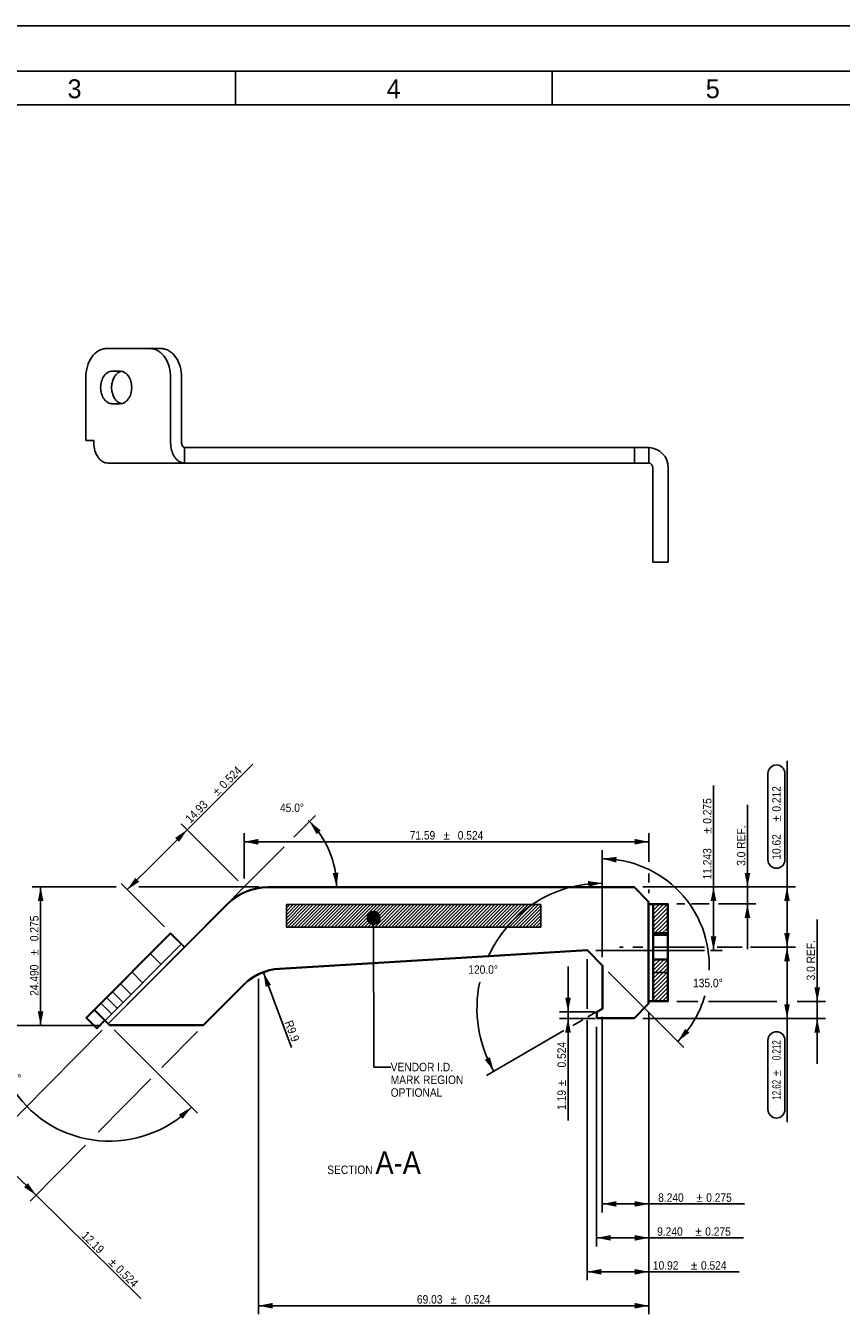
# Model space of a CAD drawing. Header units: millimetres. Extents: x 0 to 696, y -116 to 297.
# Tile 3 of 5: x 145 to 289, y 69 to 297. Entities that reach past the tile are written whole.
import ezdxf
from ezdxf.enums import TextEntityAlignment as Align

# ---------------------------------------------------------------- set-up
doc = ezdxf.new("R2010")
doc.units = ezdxf.units.MM
doc.header["$LTSCALE"] = 23.1
doc.linetypes.add('CENTER', pattern=[0.6, 0.375, -0.075, 0.075, -0.075])
doc.layers.get('0').update_dxf_attribs({"linetype": 'CONTINUOUS'})
doc.layers.add('02___PRT_ALL_AXES', color=7, linetype='CONTINUOUS')
doc.styles.get("Standard").update_dxf_attribs({"font": 'txt', "width": 0.9})
doc.styles.add('TEXTSTYLE_2', font='txt')
doc.styles.add('TEXTSTYLE_6', font='gdt', dxfattribs={"width": 0.9})
doc.styles.add('TEXTSTYLE_7', font='txt', dxfattribs={"width": 0.7})
doc.styles.add('TEXTSTYLE_8', font='gdt', dxfattribs={"width": 0.7})
doc.dimstyles.new('DIMSTYLE_11', dxfattribs={"dimtxt": 1.5, "dimasz": 2.5, "dimexe": 1.5, "dimexo": 1.5, "dimgap": 0.375, "dimtad": 1, "dimzin": 0, "dimdsep": 46, "dimtxsty": 'TEXTSTYLE_7', "dimblk": '_FILLED', "dimblk1": '_FILLED', "dimblk2": '_FILLED', "dimcen": 0.09, "dimazin": 0, "dimtol": 1, "dimtp": 0.212, "dimtm": 0.212, "dimtfac": 1, "dimtdec": 3, "dimtofl": 0, "dimtmove": 0, "dimatfit": 3, "dimldrblk": '_FILLED', "dimfxl": 0, "dimtolj": 1, "dimtzin": 0, "dimarcsym": 0})
doc.dimstyles.new('DIMSTYLE_12', dxfattribs={"dimtxt": 1.5, "dimasz": 2.5, "dimexe": 1.5, "dimexo": 1.5, "dimgap": 0.375, "dimtad": 1, "dimzin": 0, "dimdsep": 46, "dimtxsty": 'Standard', "dimblk": '_FILLED', "dimblk1": '_FILLED', "dimblk2": '_FILLED', "dimcen": 0.09, "dimazin": 0, "dimtol": 1, "dimtp": 0.212, "dimtm": 0.212, "dimtfac": 1, "dimtdec": 3, "dimtofl": 0, "dimtmove": 0, "dimatfit": 3, "dimldrblk": '_FILLED', "dimfxl": 0, "dimtolj": 1, "dimtzin": 0, "dimarcsym": 0})
doc.dimstyles.new('DIMSTYLE_3', dxfattribs={"dimtxt": 1.5, "dimasz": 2.5, "dimexe": 1.5, "dimexo": 1.5, "dimgap": 0.375, "dimtad": 1, "dimzin": 0, "dimdsep": 46, "dimtxsty": 'Standard', "dimblk": '_FILLED', "dimblk1": '_FILLED', "dimblk2": '_FILLED', "dimcen": 0.09, "dimazin": 0, "dimtol": 1, "dimtp": 0.524, "dimtm": 0.524, "dimtfac": 1, "dimtdec": 3, "dimtofl": 0, "dimtmove": 0, "dimatfit": 3, "dimldrblk": '_FILLED', "dimfxl": 0, "dimtolj": 1, "dimtzin": 0, "dimarcsym": 0})
doc.dimstyles.new('DIMSTYLE_5', dxfattribs={"dimtxt": 1.5, "dimasz": 2.5, "dimexe": 1.5, "dimexo": 1.5, "dimgap": 0.375, "dimtad": 1, "dimdec": 1, "dimzin": 0, "dimdsep": 46, "dimtxsty": 'Standard', "dimblk": '_FILLED', "dimblk1": '_FILLED', "dimblk2": '_FILLED', "dimcen": 0.09, "dimazin": 0, "dimtp": 0.2, "dimtm": 0.2, "dimtfac": 1, "dimtdec": 1, "dimtofl": 0, "dimtmove": 0, "dimatfit": 3, "dimldrblk": '_FILLED', "dimfxl": 0, "dimtolj": 1, "dimtzin": 0, "dimarcsym": 0})
doc.dimstyles.new('DIMSTYLE_6', dxfattribs={"dimtxt": 1.5, "dimasz": 2.5, "dimexe": 1.5, "dimexo": 1.5, "dimgap": 0.375, "dimtad": 1, "dimdec": 3, "dimzin": 0, "dimdsep": 46, "dimtxsty": 'Standard', "dimblk": '_FILLED', "dimblk1": '_FILLED', "dimblk2": '_FILLED', "dimcen": 0.09, "dimazin": 0, "dimtol": 1, "dimtp": 0.275, "dimtm": 0.275, "dimtfac": 1, "dimtdec": 3, "dimtofl": 0, "dimtmove": 0, "dimatfit": 3, "dimldrblk": '_FILLED', "dimfxl": 0, "dimtolj": 1, "dimtzin": 0, "dimarcsym": 0})
doc.dimstyles.new('DIMSTYLE_8', dxfattribs={"dimtxt": 1.5, "dimasz": 2.5, "dimexe": 1.5, "dimexo": 1.5, "dimgap": 0.75, "dimtad": 0, "dimtih": 1, "dimtoh": 1, "dimdec": 1, "dimzin": 0, "dimdsep": 46, "dimtxsty": 'Standard', "dimblk": '_FILLED', "dimblk1": '_FILLED', "dimblk2": '_FILLED', "dimcen": 0.09, "dimazin": 0, "dimtp": 0.5, "dimtm": 0.5, "dimtfac": 1, "dimtdec": 65535, "dimtofl": 0, "dimtmove": 0, "dimatfit": 3, "dimldrblk": '_FILLED', "dimfxl": 0, "dimtolj": 1, "dimtzin": 0, "dimarcsym": 0})
doc.dimstyles.new('DIMSTYLE_9', dxfattribs={"dimtxt": 1.5, "dimasz": 2.5, "dimexe": 1.5, "dimexo": 1.5, "dimgap": 0.375, "dimtad": 1, "dimdec": 1, "dimzin": 0, "dimdsep": 46, "dimtxsty": 'Standard', "dimblk": '_FILLED', "dimblk1": '_FILLED', "dimblk2": '_FILLED', "dimcen": 0.09, "dimazin": 0, "dimtp": 0.824, "dimtm": 0.824, "dimtfac": 1, "dimtdec": 3, "dimtofl": 0, "dimtmove": 0, "dimatfit": 3, "dimldrblk": '_FILLED', "dimfxl": 0, "dimtolj": 1, "dimtzin": 0, "dimarcsym": 0})
doc.dimstyles.get("Standard").update_dxf_attribs({"dimtxt": 1.5, "dimasz": 2.5, "dimexe": 1.5, "dimexo": 1.5, "dimtad": 1, "dimzin": 0, "dimdsep": 46, "dimtxsty": 'Standard', "dimblk": '_FILLED', "dimblk1": '_FILLED', "dimblk2": '_FILLED', "dimcen": 0.09, "dimazin": 0, "dimtol": 1, "dimtp": 0.2, "dimtm": 0.2, "dimtfac": 1, "dimtofl": 0, "dimtmove": 0, "dimatfit": 3, "dimldrblk": '_FILLED', "dimfxl": 0, "dimtolj": 1, "dimtzin": 0, "dimarcsym": 0})

# ---------------------------------------------------------------- blocks, each defined once
blk = doc.blocks.new('_FILLED')
at = {"color": 0, "linetype": 'ByBlock'}
blk.add_solid([(0, 0), (-1, 0.2), (-1, -0.2)], dxfattribs=at)
blk = doc.blocks.new('*D13')
at = {"color": 2, "linetype": 'Continuous'}
for p, q in [((186.07, 128.49), (186.07, 69.21)), ((255.09, 122.57), (255.09, 69.21)), ((186.07, 70.71), (220.58, 70.71)), ((255.09, 70.71), (220.58, 70.71))]:
    blk.add_line(p, q, dxfattribs=at)
at = {"color": 2, "linetype": 'Continuous', "xscale": 2.5, "yscale": 2.5, "zscale": 2.5, "rotation": 180}
blk.add_blockref('_FILLED', (186.07, 70.71), dxfattribs=at)
at = {"color": 2, "linetype": 'Continuous', "xscale": 2.5, "yscale": 2.5, "zscale": 2.5}
blk.add_blockref('_FILLED', (255.09, 70.71), dxfattribs=at)
at = {"color": 2, "linetype": 'Continuous', "width": 0.9}
for s, p in [('69.03', (216.33, 71.08)), ('0.524', (224.83, 71.08))]:
    blk.add_text(s, height=1.5, dxfattribs=at).set_placement(p, align=Align.CENTER)
at = {"color": 2, "linetype": 'Continuous', "style": 'TEXTSTYLE_6'}
blk.add_text('`', height=1.5, dxfattribs=at).set_placement((220.58, 71.08), align=Align.CENTER)
blk = doc.blocks.new('*D14')
at = {"color": 2, "linetype": 'Continuous'}
blk.add_line((186.92, 129.6), (191.91, 116.35), dxfattribs=at)
at = {"color": 2, "linetype": 'Continuous', "xscale": 2.5, "yscale": 2.5, "zscale": 2.5, "rotation": 110.6312643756}
blk.add_blockref('_FILLED', (186.92, 129.6), dxfattribs=at)
at = {"color": 2, "linetype": 'Continuous', "insert": (192.71, 119.54), "char_height": 1.5, "width": 5.4, "attachment_point": 2, "rotation": 290.6313, "line_spacing_factor": 0.9}
blk.add_mtext('R9.9', dxfattribs=at)
blk = doc.blocks.new('*D15')
at = {"color": 2, "linetype": 'Continuous'}
for p, q in [((240.79, 122.69), (240.79, 130.69)), ((240.79, 130.69), (240.79, 122.1)), ((245.46, 122.69), (239.29, 122.69)), ((245.6, 121.5), (239.29, 121.5)), ((240.79, 103.45), (240.79, 122.1)), ((240.79, 121.5), (240.79, 103.45))]:
    blk.add_line(p, q, dxfattribs=at)
at = {"color": 2, "linetype": 'Continuous', "xscale": 2.5, "yscale": 2.5, "zscale": 2.5}
for p, rotation in [((240.79, 122.69), 270), ((240.79, 121.5), 90)]:
    blk.add_blockref('_FILLED', p, dxfattribs=dict(at, rotation=rotation))
at = {"color": 2, "linetype": 'Continuous', "width": 0.9}
for s, p in [('0.524', (240.41, 117.35)), ('1.19', (240.41, 108.85))]:
    blk.add_text(s, height=1.5, rotation=90, dxfattribs=at).set_placement(p, align=Align.RIGHT)
at = {"color": 2, "linetype": 'Continuous', "style": 'TEXTSTYLE_6'}
blk.add_text('`', height=1.5, rotation=90, dxfattribs=at).set_placement((240.41, 110.6), align=Align.RIGHT)
blk = doc.blocks.new('*D16')
at = {"color": 2, "linetype": 'Continuous'}
for p, q in [((246.85, 132.32), (246.85, 146.93)), ((243.4, 121.27), (241.63, 120.25)), ((245.73, 122.62), (244.27, 121.78)), ((240.06, 119.35), (226.36, 111.44))]:
    blk.add_line(p, q, dxfattribs=at)
for start, end in [(90, 155.6878), (167.9564, 210)]:
    blk.add_arc((246.85, 123.27), 22.16, start, end, dxfattribs=at)
for points in [[(244.39, 144.79), (246.85, 145.43), (244.33, 145.79)], [(226.09, 114.19), (227.66, 112.19), (226.98, 114.64)]]:
    blk.add_solid(points, dxfattribs=at)
at = {"color": 2, "linetype": 'Continuous', "insert": (225.78, 130.89), "char_height": 1.5, "width": 7.75, "attachment_point": 2, "line_spacing_factor": 0.9}
blk.add_mtext('120.0\\fgdt;{\\fgdt;~}', dxfattribs=at)
blk = doc.blocks.new('*D17')
at = {"color": 2, "linetype": 'Continuous'}
for p, q in [((244.18, 132), (244.18, 123.18)), ((244.18, 121.22), (244.18, 75.21)), ((255.09, 122.57), (255.09, 75.21)), ((244.18, 76.71), (249.64, 76.71)), ((255.09, 76.71), (249.64, 76.71)), ((249.64, 76.71), (271.05, 76.71))]:
    blk.add_line(p, q, dxfattribs=at)
at = {"color": 2, "linetype": 'Continuous', "xscale": 2.5, "yscale": 2.5, "zscale": 2.5, "rotation": 180}
blk.add_blockref('_FILLED', (244.18, 76.71), dxfattribs=at)
at = {"color": 2, "linetype": 'Continuous', "xscale": 2.5, "yscale": 2.5, "zscale": 2.5}
blk.add_blockref('_FILLED', (255.09, 76.71), dxfattribs=at)
at = {"color": 2, "linetype": 'Continuous', "width": 0.9}
for s, p in [('10.92', (255.8, 77.08)), ('0.524', (264.3, 77.08))]:
    blk.add_text(s, height=1.5, dxfattribs=at).set_placement(p)
at = {"color": 2, "linetype": 'Continuous', "style": 'TEXTSTYLE_6'}
blk.add_text('`', height=1.5, dxfattribs=at).set_placement((262.55, 77.08))
blk = doc.blocks.new('*D18')
at = {"color": 2, "linetype": 'Continuous'}
for p, q in [((255.09, 122.57), (255.09, 81.21)), ((245.85, 120), (245.85, 81.21)), ((245.85, 82.71), (250.47, 82.71)), ((255.09, 82.71), (250.47, 82.71)), ((250.47, 82.71), (271.8, 82.71))]:
    blk.add_line(p, q, dxfattribs=at)
at = {"color": 2, "linetype": 'Continuous', "xscale": 2.5, "yscale": 2.5, "zscale": 2.5, "rotation": 180}
blk.add_blockref('_FILLED', (245.85, 82.71), dxfattribs=at)
at = {"color": 2, "linetype": 'Continuous', "xscale": 2.5, "yscale": 2.5, "zscale": 2.5}
blk.add_blockref('_FILLED', (255.09, 82.71), dxfattribs=at)
at = {"color": 2, "linetype": 'Continuous', "width": 0.9}
for s, p in [('9.240', (256.55, 83.08)), ('0.275', (265.05, 83.08))]:
    blk.add_text(s, height=1.5, dxfattribs=at).set_placement(p)
at = {"color": 2, "linetype": 'Continuous', "style": 'TEXTSTYLE_6'}
blk.add_text('`', height=1.5, dxfattribs=at).set_placement((263.3, 83.08))
blk = doc.blocks.new('*D19')
at = {"color": 2, "linetype": 'Continuous'}
for p, q in [((246.85, 121.77), (246.85, 87.21)), ((255.09, 122.57), (255.09, 87.21)), ((246.85, 88.71), (250.97, 88.71)), ((255.09, 88.71), (250.97, 88.71)), ((250.97, 88.71), (271.98, 88.71))]:
    blk.add_line(p, q, dxfattribs=at)
at = {"color": 2, "linetype": 'Continuous', "xscale": 2.5, "yscale": 2.5, "zscale": 2.5, "rotation": 180}
blk.add_blockref('_FILLED', (246.85, 88.71), dxfattribs=at)
at = {"color": 2, "linetype": 'Continuous', "xscale": 2.5, "yscale": 2.5, "zscale": 2.5}
blk.add_blockref('_FILLED', (255.09, 88.71), dxfattribs=at)
at = {"color": 2, "linetype": 'Continuous', "width": 0.9}
for s, p in [('8.240', (256.73, 89.08)), ('0.275', (265.23, 89.08))]:
    blk.add_text(s, height=1.5, dxfattribs=at).set_placement(p)
at = {"color": 2, "linetype": 'Continuous', "style": 'TEXTSTYLE_6'}
blk.add_text('`', height=1.5, dxfattribs=at).set_placement((263.48, 89.08))
blk = doc.blocks.new('*D20')
at = {"color": 2, "linetype": 'Continuous'}
for p, q in [((158.4, 119.45), (136.99, 97.77)), ((175.27, 119.18), (168.97, 112.81)), ((167, 110.81), (157.71, 101.41)), ((138.04, 98.84), (142.38, 94.56)), ((155.45, 99.11), (145.66, 89.2)), ((146.72, 90.27), (142.38, 94.56)), ((142.38, 94.56), (165.23, 71.99))]:
    blk.add_line(p, q, dxfattribs=at)
at = {"color": 2, "linetype": 'Continuous', "xscale": 2.5, "yscale": 2.5, "zscale": 2.5}
for p, rotation in [((138.04, 98.84), 135.3580296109), ((146.72, 90.27), 315.3580296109)]:
    blk.add_blockref('_FILLED', p, dxfattribs=dict(at, rotation=rotation))
at = {"color": 2, "linetype": 'Continuous', "width": 0.9}
for s, p in [('12.19', (154.64, 82.97)), ('0.524', (160.69, 77))]:
    blk.add_text(s, height=1.5, rotation=-44.642, dxfattribs=at).set_placement(p)
at = {"color": 2, "linetype": 'Continuous', "style": 'TEXTSTYLE_6'}
blk.add_text('`', height=1.5, rotation=-44.642, dxfattribs=at).set_placement((159.44, 78.23))
blk = doc.blocks.new('*D21')
at = {"color": 2, "linetype": 'Continuous'}
for p, q in [((160.88, 144.74), (146.03, 144.74)), ((147.53, 144.74), (147.53, 132.5)), ((186.2, 144.74), (164.9, 144.74)), ((147.53, 120.25), (147.53, 132.5)), ((158.22, 120.25), (146.03, 120.25))]:
    blk.add_line(p, q, dxfattribs=at)
at = {"color": 2, "linetype": 'Continuous', "xscale": 2.5, "yscale": 2.5, "zscale": 2.5}
for p, rotation in [((147.53, 144.74), 90), ((147.53, 120.25), 270)]:
    blk.add_blockref('_FILLED', p, dxfattribs=dict(at, rotation=rotation))
at = {"color": 2, "linetype": 'Continuous', "width": 0.9}
for s, p in [('0.275', (147.15, 137.42)), ('24.490', (147.15, 128.25))]:
    blk.add_text(s, height=1.5, rotation=90, dxfattribs=at).set_placement(p, align=Align.CENTER)
at = {"color": 2, "linetype": 'Continuous', "style": 'TEXTSTYLE_6'}
blk.add_text('`', height=1.5, rotation=90, dxfattribs=at).set_placement((147.15, 133.17), align=Align.CENTER)
blk = doc.blocks.new('*D22')
at = {"color": 2, "linetype": 'Continuous'}
for p, q in [((158.22, 120.25), (137.77, 120.25)), ((160.51, 119.46), (175.25, 104.73))]:
    blk.add_line(p, q, dxfattribs=at)
for start, end in [(180, 200.304), (214.5412, 315)]:
    blk.add_arc((159.72, 120.25), 20.45, start, end, dxfattribs=at)
for points in [[(139.92, 117.79), (139.27, 120.25), (138.92, 117.73)], [(172.64, 103.76), (174.19, 105.79), (171.98, 104.51)]]:
    blk.add_solid(points, dxfattribs=at)
at = {"color": 2, "linetype": 'Continuous', "insert": (141.53, 111.65), "char_height": 1.5, "width": 7.75, "attachment_point": 2, "line_spacing_factor": 0.9}
blk.add_mtext('135.0\\fgdt;{\\fgdt;~}', dxfattribs=at)
blk = doc.blocks.new('*D23')
at = {"color": 2, "linetype": 'Continuous'}
for p, q in [((168.14, 149.55), (185.07, 166.47)), ((182.44, 145.8), (172.36, 155.89)), ((173.42, 154.83), (168.14, 149.55)), ((162.86, 144.27), (168.14, 149.55)), ((169.46, 137.67), (161.8, 145.33))]:
    blk.add_line(p, q, dxfattribs=at)
at = {"color": 2, "linetype": 'Continuous', "xscale": 2.5, "yscale": 2.5, "zscale": 2.5}
for p, rotation in [((173.42, 154.83), 45), ((162.86, 144.27), 225)]:
    blk.add_blockref('_FILLED', p, dxfattribs=dict(at, rotation=rotation))
at = {"color": 2, "linetype": 'Continuous', "width": 0.9}
for s, p in [('0.524', (180.03, 161.97)), ('14.93', (174.02, 155.95))]:
    blk.add_text(s, height=1.5, rotation=45, dxfattribs=at).set_placement(p)
at = {"color": 2, "linetype": 'Continuous', "style": 'TEXTSTYLE_6'}
blk.add_text('`', height=1.5, rotation=45, dxfattribs=at).set_placement((178.79, 160.73))
blk = doc.blocks.new('*D24')
at = {"color": 2, "linetype": 'Continuous'}
for p, q in [((183.5, 146.24), (183.5, 154.24)), ((183.5, 152.74), (219.3, 152.74)), ((255.09, 152.74), (219.3, 152.74)), ((255.09, 149.19), (255.09, 154.24)), ((255.09, 145.54), (255.09, 147.1)), ((255.09, 143.67), (255.09, 144.29))]:
    blk.add_line(p, q, dxfattribs=at)
at = {"color": 2, "linetype": 'Continuous', "xscale": 2.5, "yscale": 2.5, "zscale": 2.5, "rotation": 180}
blk.add_blockref('_FILLED', (183.5, 152.74), dxfattribs=at)
at = {"color": 2, "linetype": 'Continuous', "xscale": 2.5, "yscale": 2.5, "zscale": 2.5}
blk.add_blockref('_FILLED', (255.09, 152.74), dxfattribs=at)
at = {"color": 2, "linetype": 'Continuous', "style": 'TEXTSTYLE_6'}
blk.add_text('`', height=1.5, dxfattribs=at).set_placement((219.3, 153.12), align=Align.CENTER)
at = {"color": 2, "linetype": 'Continuous', "width": 0.9}
for s, p in [('71.59', (215.05, 153.12)), ('0.524', (223.55, 153.12))]:
    blk.add_text(s, height=1.5, dxfattribs=at).set_placement(p, align=Align.CENTER)
blk = doc.blocks.new('*D25')
at = {"color": 2, "linetype": 'Continuous'}
for p, q in [((192.32, 153.56), (196.14, 157.37)), ((181.6, 142.84), (190.62, 151.86))]:
    blk.add_line(p, q, dxfattribs=at)
blk.add_arc((183.5, 144.74), 16.36, 0, 45.8926, dxfattribs=at)
for points in [[(197.08, 154.74), (195.08, 156.31), (196.32, 154.09)], [(199.18, 147.2), (199.87, 144.74), (200.18, 147.27)]]:
    blk.add_solid(points, dxfattribs=at)
at = {"color": 2, "linetype": 'Continuous', "insert": (191.98, 159.49), "char_height": 1.5, "width": 6.4, "attachment_point": 2, "line_spacing_factor": 0.9}
blk.add_mtext('45.0\\fgdt;{\\fgdt;~}', dxfattribs=at)
blk = doc.blocks.new('*D26')
at = {"color": 2, "linetype": 'Continuous'}
for p, q in [((284.85, 124.5), (284.85, 139.02)), ((284.85, 139.02), (284.85, 123)), ((260.02, 124.5), (263.75, 124.5)), ((265.61, 124.5), (277.74, 124.5)), ((281.34, 124.5), (286.35, 124.5)), ((254.02, 121.5), (256.83, 121.5)), ((257.6, 121.5), (262.39, 121.5)), ((263.03, 121.5), (286.35, 121.5)), ((284.85, 113.5), (284.85, 123)), ((284.85, 121.5), (284.85, 113.5))]:
    blk.add_line(p, q, dxfattribs=at)
at = {"color": 2, "linetype": 'Continuous', "xscale": 2.5, "yscale": 2.5, "zscale": 2.5}
for p, rotation in [((284.85, 124.5), 270), ((284.85, 121.5), 90)]:
    blk.add_blockref('_FILLED', p, dxfattribs=dict(at, rotation=rotation))
at = {"color": 2, "linetype": 'Continuous', "insert": (282.98, 128.22), "char_height": 1.5, "width": 10.8, "attachment_point": 1, "rotation": 90, "line_spacing_factor": 0.9}
blk.add_mtext('3.0 REF.', dxfattribs=at)
blk = doc.blocks.new('*D27')
at = {"color": 2, "linetype": 'Continuous'}
for p, q in [((266.52, 139.12), (266.52, 162.67)), ((254.02, 144.74), (259.02, 144.74)), ((260.31, 144.74), (268.02, 144.74)), ((266.52, 144.74), (266.52, 139.12)), ((266.52, 133.5), (266.52, 139.12)), ((245.68, 133.5), (264.93, 133.5)), ((265.97, 133.5), (268.02, 133.5))]:
    blk.add_line(p, q, dxfattribs=at)
at = {"color": 2, "linetype": 'Continuous', "xscale": 2.5, "yscale": 2.5, "zscale": 2.5}
for p, rotation in [((266.52, 144.74), 90), ((266.52, 133.5), 270)]:
    blk.add_blockref('_FILLED', p, dxfattribs=dict(at, rotation=rotation))
at = {"color": 2, "linetype": 'Continuous', "width": 0.9}
for s, p in [('0.275', (266.15, 155.92)), ('11.243', (266.15, 146.07))]:
    blk.add_text(s, height=1.5, rotation=90, dxfattribs=at).set_placement(p)
at = {"color": 2, "linetype": 'Continuous', "style": 'TEXTSTYLE_6'}
blk.add_text('`', height=1.5, rotation=90, dxfattribs=at).set_placement((266.15, 154.17))
blk = doc.blocks.new('*D28')
at = {"color": 2, "linetype": 'Continuous'}
for p, q in [((272.52, 144.74), (272.52, 159.28)), ((272.52, 159.28), (272.52, 143.24)), ((261.5, 144.74), (274.02, 144.74)), ((260.02, 141.74), (261.44, 141.74)), ((262.65, 141.74), (265.75, 141.74)), ((267.41, 141.74), (274.02, 141.74)), ((272.52, 133.74), (272.52, 143.24)), ((272.52, 141.74), (272.52, 133.74))]:
    blk.add_line(p, q, dxfattribs=at)
at = {"color": 2, "linetype": 'Continuous', "xscale": 2.5, "yscale": 2.5, "zscale": 2.5}
for p, rotation in [((272.52, 144.74), 270), ((272.52, 141.74), 90)]:
    blk.add_blockref('_FILLED', p, dxfattribs=dict(at, rotation=rotation))
at = {"color": 2, "linetype": 'Continuous', "insert": (270.65, 148.48), "char_height": 1.5, "width": 10.8, "attachment_point": 1, "rotation": 90, "line_spacing_factor": 0.9}
blk.add_mtext('3.0 REF.', dxfattribs=at)
blk = doc.blocks.new('*D29')
at = {"color": 2, "linetype": 'Continuous'}
for p, q in [((246.85, 132.32), (246.85, 151.24)), ((247.91, 129.76), (261.29, 116.39))]:
    blk.add_line(p, q, dxfattribs=at)
for start, end in [(-2.4451, 90), (315, 343.7048)]:
    blk.add_arc((246.85, 130.82), 18.91, start, end, dxfattribs=at)
for points in [[(249.38, 150.07), (246.85, 149.74), (249.31, 149.07)], [(261.5, 119.66), (260.23, 117.45), (262.25, 119)]]:
    blk.add_solid(points, dxfattribs=at)
at = {"color": 2, "linetype": 'Continuous', "insert": (265.52, 128.51), "char_height": 1.5, "width": 7.75, "attachment_point": 2, "line_spacing_factor": 0.9}
blk.add_mtext('135.0\\fgdt;{\\fgdt;~}', dxfattribs=at)
blk = doc.blocks.new('*D32')
at = {"color": 2, "linetype": 'Continuous'}
for p, q in [((261.69, 134.12), (264.91, 134.12)), ((267.17, 134.12), (271.56, 134.12)), ((273.03, 134.12), (281.02, 134.12)), ((279.52, 134.12), (279.52, 127.81)), ((279.52, 121.5), (279.52, 127.81)), ((279.52, 127.81), (279.52, 103.14)), ((254.02, 121.5), (281.02, 121.5))]:
    blk.add_line(p, q, dxfattribs=at)
at = {"color": 2, "linetype": 'Continuous', "xscale": 2.5, "yscale": 2.5, "zscale": 2.5}
for p, rotation in [((279.52, 134.12), 90), ((279.52, 121.5), 270)]:
    blk.add_blockref('_FILLED', p, dxfattribs=dict(at, rotation=rotation))
at = {"color": 2, "linetype": 'Continuous', "style": 'TEXTSTYLE_7', "width": 0.7}
for s, p in [('0.212', (278.4, 117.64)), ('12.62', (278.4, 110.64))]:
    blk.add_text(s, height=1.5, rotation=90, dxfattribs=at).set_placement(p, align=Align.RIGHT)
at = {"color": 2, "linetype": 'Continuous', "style": 'TEXTSTYLE_8'}
blk.add_text('`', height=1.5, rotation=90, dxfattribs=at).set_placement((278.4, 112.39), align=Align.RIGHT)
blk = doc.blocks.new('*D34')
at = {"color": 2, "linetype": 'Continuous'}
for p, q in [((279.52, 139.43), (279.52, 167.06)), ((254.02, 144.74), (281.02, 144.74)), ((279.52, 144.74), (279.52, 139.43)), ((279.52, 134.12), (279.52, 139.43)), ((274.83, 134.12), (281.02, 134.12))]:
    blk.add_line(p, q, dxfattribs=at)
at = {"color": 2, "linetype": 'Continuous', "xscale": 2.5, "yscale": 2.5, "zscale": 2.5}
for p, rotation in [((279.52, 144.74), 90), ((279.52, 134.12), 270)]:
    blk.add_blockref('_FILLED', p, dxfattribs=dict(at, rotation=rotation))
at = {"color": 2, "linetype": 'Continuous', "width": 0.9}
for s, p in [('0.212', (278.4, 158.06)), ('10.62', (278.4, 149.56))]:
    blk.add_text(s, height=1.5, rotation=90, dxfattribs=at).set_placement(p)
at = {"color": 2, "linetype": 'Continuous', "style": 'TEXTSTYLE_6'}
blk.add_text('`', height=1.5, rotation=90, dxfattribs=at).set_placement((278.4, 156.31))

msp = doc.modelspace()

# ---------------------------------------------------------------- hatches: boundary and pattern name
at = {"linetype": 'Continuous'}
h = msp.add_hatch(dxfattribs=at)
h.set_pattern_fill('A', color=1, scale=0.5, angle=45, style=0, pattern_type=0)
h.set_pattern_definition([(45, (0, 0), (-0.3535534, 0.3535534), [])])
edge = h.paths.add_edge_path()
edge.add_line((258.4034, 124.6215), (258.4034, 131.8715))
edge.add_line((255.9034, 124.6215), (258.4034, 124.6215))
edge.add_line((255.9034, 124.6215), (255.9034, 131.8715))
edge.add_line((258.4034, 131.8715), (255.9034, 131.8715))
edge = h.paths.add_edge_path()
edge.add_line((258.4034, 136.3715), (258.4034, 141.6215))
edge.add_line((258.4034, 136.3715), (255.9034, 136.3715))
edge.add_line((255.9034, 136.3715), (255.9034, 141.6215))
edge.add_line((255.9034, 141.6215), (258.4034, 141.6215))

# ---------------------------------------------------------------- linework, layer by layer
at = {"color": 7, "linetype": 'Continuous'}
for p, q in [((0, 297), (420, 297)), ((6, 289), (413, 289)), ((182, 283), (182, 289)), ((238, 283), (238, 289)), ((6, 283), (413, 283)), ((187.6958, 144.6215), (252.4734, 144.6215)), ((254.9734, 142.1215), (252.4734, 144.6215)), ((172.947, 134.0149), (180.6247, 141.6926)), ((190.9988, 137.6215), (190.9988, 141.6215)), ((190.9988, 141.6215), (235.9988, 141.6215)), ((235.9988, 141.6215), (235.9988, 137.6215)), ((254.9734, 142.1215), (254.9734, 141.6215)), ((254.9734, 141.6215), (258.4034, 141.6215)), ((255.9034, 124.6215), (255.9034, 141.6215)), ((258.4034, 124.6215), (258.4034, 141.6215)), ((235.9988, 137.6215), (190.9988, 137.6215)), ((155.6983, 121.6169), (170.5217, 136.4403)), ((170.5217, 136.4403), (172.947, 134.0149)), ((258.4034, 136.3715), (255.9034, 136.3715)), ((244.2234, 133.6215), (189.8001, 130.3392)), ((246.9734, 130.8715), (244.2234, 133.6215)), ((246.9734, 123.1989), (246.9734, 130.8715)), ((258.4034, 131.8715), (255.9034, 131.8715)), ((183.331, 127.4284), (176.2742, 120.3715)), ((157.1125, 123.0311), (159.7721, 120.3715)), ((245.9734, 122.6215), (246.9734, 123.1989)), ((252.4734, 121.6215), (254.9734, 124.1215)), ((254.9734, 124.6215), (258.4034, 124.6215)), ((254.9734, 124.6215), (254.9734, 124.1215)), ((155.6983, 121.6169), (157.466, 119.8491)), ((157.466, 119.8491), (158.8802, 121.2634)), ((245.9734, 121.6215), (245.9734, 122.6215)), ((252.4734, 121.6215), (245.9734, 121.6215)), ((159.7721, 120.3715), (176.2742, 120.3715))]:
    msp.add_line(p, q, dxfattribs=at)
at = {"color": 6, "linetype": 'Continuous'}
for p, q in [((168.8387, 239.926), (159.1489, 239.926)), ((155.5285, 234.806), (155.5285, 223.686)), ((160.1838, 235.936), (161.598, 235.936)), ((170.5217, 223.236), (170.5217, 234.806)), ((172.4591, 223.236), (172.4591, 234.806)), ((161.598, 230.176), (160.1838, 230.176)), ((155.5285, 223.686), (156.9428, 223.686)), ((156.9428, 223.236), (156.9428, 223.686)), ((172.947, 219.686), (172.947, 222.426)), ((172.947, 222.426), (255.0934, 222.426)), ((252.5231, 222.426), (252.5231, 219.686)), ((255.0934, 222.426), (255.0934, 219.686)), ((159.453, 219.686), (255.0934, 219.686)), ((255.7834, 202.186), (255.7834, 218.876)), ((258.5234, 218.876), (258.5234, 202.186)), ((255.7834, 202.186), (258.5234, 202.186)), ((187.6958, 144.7415), (252.5231, 144.7415)), ((255.0934, 142.1712), (252.5231, 144.7415)), ((172.947, 134.1846), (180.5398, 141.7775)), ((255.0934, 141.7415), (254.9734, 141.7415)), ((255.0934, 142.1712), (255.0934, 124.0718)), ((255.7834, 141.7415), (255.0934, 141.7415)), ((172.4591, 134.6725), (172.9471, 134.1846)), ((255.7834, 136.2515), (258.5234, 136.2515)), ((159.453, 120.5209), (172.947, 134.1846)), ((172.947, 134.1846), (173.0319, 134.0998)), ((244.1768, 133.4985), (189.8073, 130.2194)), ((246.8534, 130.8218), (244.1768, 133.4985)), ((246.8534, 123.2682), (246.8534, 130.8218)), ((255.7834, 131.9915), (258.5234, 131.9915)), ((163.6344, 129.7228), (165.5719, 127.7853)), ((183.4159, 127.3435), (176.3239, 120.2515)), ((155.5285, 121.6169), (156.9428, 123.0311)), ((158.1473, 124.2357), (160.0848, 122.2982)), ((245.8534, 122.6908), (246.8534, 123.2682)), ((255.0934, 124.0718), (252.5231, 121.5015)), ((255.0934, 124.5015), (254.9734, 124.5015)), ((255.7834, 124.5015), (255.0934, 124.5015)), ((157.466, 119.6794), (158.8802, 121.0937)), ((158.8802, 121.0937), (159.7224, 120.2515)), ((245.8534, 121.5015), (245.8534, 122.6908)), ((252.5231, 121.5015), (245.8534, 121.5015)), ((159.7224, 120.2515), (176.3239, 120.2515))]:
    msp.add_line(p, q, dxfattribs=at)
at = {"color": 2, "linetype": 'Continuous'}
for p, q in [((276.1484, 164.808), (276.1484, 149.558)), ((279.1484, 149.558), (279.1484, 164.808)), ((190.9988, 141.0276), (191.5927, 141.6215)), ((190.9988, 140.4336), (192.1867, 141.6215)), ((190.9988, 139.8396), (192.7807, 141.6215)), ((190.9988, 139.2457), (193.3747, 141.6215)), ((190.9988, 138.6517), (193.9686, 141.6215)), ((190.9988, 138.0577), (194.5626, 141.6215)), ((191.1566, 137.6215), (195.1566, 141.6215)), ((191.7505, 137.6215), (195.7505, 141.6215)), ((192.3445, 137.6215), (196.3445, 141.6215)), ((192.9385, 137.6215), (196.9385, 141.6215)), ((193.5324, 137.6215), (197.5324, 141.6215)), ((194.1264, 137.6215), (198.1264, 141.6215)), ((194.7204, 137.6215), (198.7204, 141.6215)), ((195.3144, 137.6215), (199.3144, 141.6215)), ((195.9083, 137.6215), (199.9083, 141.6215)), ((196.5023, 137.6215), (200.5023, 141.6215)), ((197.0963, 137.6215), (201.0963, 141.6215)), ((197.6902, 137.6215), (201.6902, 141.6215)), ((198.2842, 137.6215), (202.2842, 141.6215)), ((198.8782, 137.6215), (202.8782, 141.6215)), ((199.4721, 137.6215), (203.4721, 141.6215)), ((200.0661, 137.6215), (204.0661, 141.6215)), ((200.6601, 137.6215), (204.6601, 141.6215)), ((201.254, 137.6215), (205.254, 141.6215)), ((201.848, 137.6215), (205.848, 141.6215)), ((202.442, 137.6215), (206.442, 141.6215)), ((203.036, 137.6215), (207.036, 141.6215)), ((203.6299, 137.6215), (207.6299, 141.6215)), ((204.2239, 137.6215), (208.2239, 141.6215)), ((204.8179, 137.6215), (208.8179, 141.6215)), ((205.4118, 137.6215), (209.4118, 141.6215)), ((206.0058, 137.6215), (210.0058, 141.6215)), ((206.5998, 137.6215), (210.5998, 141.6215)), ((207.1937, 137.6215), (211.1937, 141.6215)), ((207.7877, 137.6215), (211.7877, 141.6215)), ((208.3817, 137.6215), (212.3817, 141.6215)), ((208.9757, 137.6215), (212.9757, 141.6215)), ((209.5696, 137.6215), (213.5696, 141.6215)), ((210.1636, 137.6215), (214.1636, 141.6215)), ((210.7576, 137.6215), (214.7576, 141.6215)), ((211.3515, 137.6215), (215.3515, 141.6215)), ((211.9455, 137.6215), (215.9455, 141.6215)), ((212.5395, 137.6215), (216.5395, 141.6215)), ((213.1334, 137.6215), (217.1334, 141.6215)), ((213.7274, 137.6215), (217.7274, 141.6215)), ((214.3214, 137.6215), (218.3214, 141.6215)), ((214.9154, 137.6215), (218.9154, 141.6215)), ((215.5093, 137.6215), (219.5093, 141.6215)), ((216.1033, 137.6215), (220.1033, 141.6215)), ((216.6973, 137.6215), (220.6973, 141.6215)), ((217.2912, 137.6215), (221.2912, 141.6215)), ((217.8852, 137.6215), (221.8852, 141.6215)), ((218.4792, 137.6215), (222.4792, 141.6215)), ((219.0731, 137.6215), (223.0731, 141.6215)), ((219.6671, 137.6215), (223.6671, 141.6215)), ((220.2611, 137.6215), (224.2611, 141.6215)), ((220.855, 137.6215), (224.855, 141.6215)), ((221.449, 137.6215), (225.449, 141.6215)), ((222.043, 137.6215), (226.043, 141.6215)), ((222.637, 137.6215), (226.637, 141.6215)), ((223.2309, 137.6215), (227.2309, 141.6215)), ((223.8249, 137.6215), (227.8249, 141.6215)), ((224.4189, 137.6215), (228.4189, 141.6215)), ((225.0128, 137.6215), (229.0128, 141.6215)), ((225.6068, 137.6215), (229.6068, 141.6215)), ((226.2008, 137.6215), (230.2008, 141.6215)), ((226.7947, 137.6215), (230.7947, 141.6215)), ((227.3887, 137.6215), (231.3887, 141.6215)), ((227.9827, 137.6215), (231.9827, 141.6215)), ((228.5767, 137.6215), (232.5767, 141.6215)), ((229.1706, 137.6215), (233.1706, 141.6215)), ((229.7646, 137.6215), (233.7646, 141.6215)), ((230.3586, 137.6215), (234.3586, 141.6215)), ((230.9525, 137.6215), (234.9525, 141.6215)), ((231.5465, 137.6215), (235.5465, 141.6215)), ((232.1405, 137.6215), (235.9988, 141.4798)), ((232.7344, 137.6215), (235.9988, 140.8859)), ((233.3284, 137.6215), (235.9988, 140.2919)), ((233.9224, 137.6215), (235.9988, 139.6979)), ((234.5164, 137.6215), (235.9988, 139.104)), ((235.1103, 137.6215), (235.9988, 138.51)), ((235.7043, 137.6215), (235.9988, 137.916)), ((276.1484, 117.6391), (276.1484, 105.3891)), ((279.1484, 105.3891), (279.1484, 117.6391))]:
    msp.add_line(p, q, dxfattribs=at)
at = {"color": 9, "linetype": 'Continuous'}
for p, q in [((254.9734, 124.6215), (254.9734, 141.6215)), ((258.5234, 141.7415), (255.7834, 141.7415)), ((255.7834, 124.5015), (255.7834, 141.7415)), ((258.5234, 124.5015), (258.5234, 141.7415)), ((156.9428, 123.0311), (170.5217, 136.61)), ((158.8802, 121.0937), (172.4591, 134.6725)), ((172.4591, 134.6725), (170.5217, 136.61)), ((255.7834, 136.6215), (258.5234, 136.6215)), ((159.453, 120.5209), (172.947, 134.0149)), ((168.8387, 131.0522), (166.9013, 132.9896)), ((161.598, 127.6863), (163.5354, 125.7489)), ((255.7834, 129.6215), (258.5234, 129.6215)), ((160.1838, 126.2721), (162.1212, 124.3346)), ((156.9428, 123.0311), (158.8802, 121.0937)), ((161.0864, 123.2998), (159.1489, 125.2373)), ((258.5234, 124.5015), (255.7834, 124.5015)), ((157.466, 119.6794), (155.5285, 121.6169))]:
    msp.add_line(p, q, dxfattribs=at)
at = {"color": 6, "linetype": 'Continuous'}
for centre, radius, start, end in [((166.9012, 237.3699), 2.5561, 87.964039, 89.999284), ((166.9005, 237.3535), 2.5726, 84.205428, 87.961264), ((162.1371, 234.4077), 1.5298, 100.695911, 109.644318), ((162.1346, 231.6958), 1.5209, 249.186554, 259.337542), ((254.9734, 218.876), 3.55, 0, 88.062872), ((173.0325, 221.4256), 1.7417, 258.772887, 266.715455), ((173.0269, 221.3559), 1.6717, 266.772283, 267.262924), ((254.9734, 218.876), 0.81, 0, 81.526634), ((187.6958, 134.6215), 10.12, 90, 135), ((190.4021, 120.3573), 9.88, 93.451443, 135)]:
    msp.add_arc(centre, radius, start, end, dxfattribs=at)
at = {"color": 2, "linetype": 'Continuous'}
for centre, start, end in [((277.6484, 164.808), 0, 180), ((277.6484, 149.558), 180, 360), ((277.6484, 117.6391), 0, 180), ((277.6484, 105.3891), 180, 360)]:
    msp.add_arc(centre, 1.5, start, end, dxfattribs=at)
at = {"color": 7, "linetype": 'Continuous'}
for centre, start in [((187.6958, 134.6215), 90), ((190.4021, 120.3573), 93.451443)]:
    msp.add_arc(centre, 10, start, 135, dxfattribs=at)
at = {"color": 6, "linetype": 'Continuous'}
for points, knots in [([(159.1489, 239.926), (158.9112, 239.926), (158.4247, 239.857), (157.7344, 239.5552), (157.1039, 239.071), (156.3522, 238.1859), (155.7003, 236.744), (155.5285, 235.4656), (155.5285, 234.806)], [0, 0, 0, 0, 0.10345886, 0.21066876, 0.32449788, 0.44643192, 0.71295159, 1, 1, 1, 1]), ([(170.5217, 234.806), (170.5217, 235.4364), (170.364, 236.6615), (169.7672, 238.0554), (169.0762, 238.9367), (168.4925, 239.4386), (167.8489, 239.7793), (167.388, 239.8898), (167.1603, 239.9129)], [0, 0, 0, 0, 0.28493846, 0.55118378, 0.67376857, 0.78854858, 0.89654128, 1, 1, 1, 1]), ([(168.8387, 239.926), (169.0765, 239.926), (169.563, 239.857), (170.2533, 239.5552), (170.8838, 239.071), (171.6354, 238.1859), (172.2874, 236.744), (172.4591, 235.4656), (172.4591, 234.806)], [0, 0, 0, 0, 0.10345886, 0.21066876, 0.32449788, 0.44643192, 0.71295159, 1, 1, 1, 1]), ([(160.1838, 230.176), (160.0501, 230.176), (159.7764, 230.2149), (159.3881, 230.3846), (159.0334, 230.6571), (158.6106, 231.1548), (158.2439, 231.9664), (158.0972, 233.056), (158.2439, 234.1456), (158.6106, 234.9573), (159.0334, 235.455), (159.3881, 235.7275), (159.7764, 235.8971), (160.0501, 235.936), (160.1838, 235.936)], [0, 0, 0, 0, 0.05171237, 0.10534149, 0.16224676, 0.22321483, 0.35647577, 0.5, 0.64352423, 0.77678517, 0.83775324, 0.89465851, 0.94828763, 1, 1, 1, 1]), ([(161.3419, 230.3952), (161.1487, 230.5084), (160.786, 230.8262), (160.3908, 231.4617), (160.1411, 232.2255), (160.056, 233.056), (160.1411, 233.8866), (160.3908, 234.6504), (160.786, 235.2858), (161.1487, 235.6036), (161.3419, 235.7168)], [0, 0, 0, 0, 0.10971937, 0.23117847, 0.36273189, 0.5, 0.63726811, 0.76882153, 0.89028063, 1, 1, 1, 1]), ([(161.3419, 235.7168), (161.3646, 235.7301), (161.455, 235.7804), (161.5501, 235.8225), (161.6228, 235.8484)], [0, 0, 0, 0, 0.25386319, 1, 1, 1, 1]), ([(161.598, 235.936), (161.7316, 235.936), (162.0053, 235.8971), (162.3937, 235.7275), (162.7483, 235.455), (163.1711, 234.9573), (163.5378, 234.1456), (163.6846, 233.056), (163.5378, 231.9664), (163.1711, 231.1548), (162.7483, 230.6571), (162.3937, 230.3846), (162.0053, 230.2149), (161.7316, 230.176), (161.598, 230.176)], [0, 0, 0, 0, 0.05171237, 0.10534149, 0.16224676, 0.22321483, 0.35647577, 0.5, 0.64352423, 0.77678517, 0.83775324, 0.89465851, 0.94828763, 1, 1, 1, 1]), ([(161.5942, 230.2742), (161.5726, 230.2823), (161.4861, 230.3173), (161.4026, 230.3597), (161.3419, 230.3952)], [0, 0, 0, 0, 0.24689269, 1, 1, 1, 1]), ([(156.9428, 223.236), (156.9428, 222.7787), (157.0618, 221.8923), (157.5139, 220.8925), (158.035, 220.2789), (158.4722, 219.9431), (158.9509, 219.7339), (159.2882, 219.686), (159.453, 219.686)], [0, 0, 0, 0, 0.28705839, 0.55356814, 0.67550334, 0.78932455, 0.89655358, 1, 1, 1, 1]), ([(170.5217, 223.236), (170.5217, 222.817), (170.6225, 222.0007), (171.0037, 221.065), (171.4466, 220.459), (171.8227, 220.1029), (172.2405, 219.8474), (172.5426, 219.7471), (172.6934, 219.7172)], [0, 0, 0, 0, 0.28294578, 0.54875283, 0.67183995, 0.78744882, 0.89618472, 1, 1, 1, 1]), ([(172.4591, 223.236), (172.4591, 223.1597), (172.474, 223.0094), (172.5402, 222.8003), (172.6447, 222.6233), (172.7421, 222.5342), (172.7933, 222.4997)], [0, 0, 0, 0, 0.2732151, 0.53572433, 0.77918083, 1, 1, 1, 1]), ([(172.7933, 222.4997), (172.8054, 222.4915), (172.8531, 222.4616), (172.9061, 222.4391), (172.947, 222.4305)], [0, 0, 0, 0, 0.25878982, 1, 1, 1, 1])]:
    msp.add_open_spline(points, degree=3, knots=knots, dxfattribs=at)
at = {"layer": '02___PRT_ALL_AXES', "color": 7, "linetype": 'CENTER'}
msp.add_line((264.4034, 134.1215), (249.9034, 134.1215), dxfattribs=at)

# ---------------------------------------------------------------- texts
at = {"color": 2, "linetype": 'Continuous', "char_height": 3.3373, "width": 3.337345, "attachment_point": 1, "line_spacing_factor": 0.9, "style": 'TEXTSTYLE_2'}
for s, insert in [('3', (152.2899, 287.5248)), ('4', (208.7096, 287.5248)), ('5', (265.1418, 287.5248))]:
    msp.add_mtext(s, dxfattribs=dict(at, insert=insert))
at = {"color": 2, "linetype": 'Continuous', "char_height": 1.5, "line_spacing_factor": 0.9}
for s, insert, width, attachment_point in [('VENDOR I.D.\\PMARK REGION\\POPTIONAL', (209.4364, 113.653), 14.85, 1), ('SECTION \\H4.0;A-A', (214.7674, 97.9911), 21.6, 3)]:
    msp.add_mtext(s, dxfattribs=dict(at, insert=insert, width=width, attachment_point=attachment_point))

# ---------------------------------------------------------------- dimensions: what is measured, and where the dimension line sits
at = {"color": 2, "linetype": 'Continuous'}
for base, p1, p2, angle, dimstyle, picture, middle in [((173.4195, 154.826), (170.5217, 136.61), (183.5039, 144.7415), 45, 'DIMSTYLE_3', '*D23', (179.6747, 161.0812)), ((279.5234, 144.7415), (273.3286, 134.1215), (252.5231, 144.7415), 90, 'DIMSTYLE_12', '*D34', (279.5234, 157.183)), ((266.5234, 133.4985), (252.5231, 144.7415), (244.1768, 133.4985), 270, 'DIMSTYLE_6', '*D27', (266.5234, 154.375)), ((183.5039, 152.7415), (255.0934, 142.1712), (183.5039, 144.7415), 180, 'DIMSTYLE_3', '*D24', (219.2987, 152.7415)), ((147.5285, 120.2515), (187.6958, 144.7415), (159.7224, 120.2515), 270, 'DIMSTYLE_6', '*D21', (147.5285, 132.4965)), ((244.1768, 76.7063), (255.0934, 124.0718), (244.1768, 133.4985), 180, 'DIMSTYLE_3', '*D17', (263.4229, 76.7063)), ((279.5234, 121.5015), (260.1885, 134.1215), (252.5231, 121.5015), 270, 'DIMSTYLE_11', '*D32', (279.5234, 111.5141)), ((186.0661, 70.7063), (255.0934, 124.0718), (186.0661, 129.9937), 180, 'DIMSTYLE_3', '*D13', (220.5798, 70.7063)), ((240.7896, 121.5015), (246.9562, 122.6908), (247.1032, 121.5015), 270, 'DIMSTYLE_3', '*D15', (240.7896, 110.403)), ((146.7169, 90.2722), (159.453, 120.5209), (176.3239, 120.2515), 315.35803, 'DIMSTYLE_3', '*D20', (159.8032, 77.3484))]:
    dim = msp.add_linear_dim(base=base, p1=p1, p2=p2, angle=angle, dimstyle=dimstyle, dxfattribs=at)
    dim.commit()
    dim.dimension.update_dxf_attribs({"geometry": picture, "text_midpoint": middle, "dimtype": 160})
for base, line1, line2, picture, middle in [((198.62235, 151.0038), ((198.20435, 144.74154), (198.36799, 144.74154)), ((180.42413, 141.66175), (180.53985, 141.77746)), '*D25', (191.97639, 158.74154)), ((264.32733, 138.05976), ((246.71969, 130.95557), (246.85343, 130.82184)), ((246.85343, 130.6327), (246.85343, 130.82184)), '*D29', (265.51837, 127.76494)), ((227.66076, 134.34907), ((246.85343, 130.60022), (246.85343, 130.82184)), ((247.21747, 123.47835), (247.02554, 123.36754)), '*D16', (225.78472, 130.14237)), ((151.8947, 101.3538), ((159.9269, 120.2515), (159.7224, 120.2515)), ((159.3084, 120.6655), (159.453, 120.5209)), '*D22', (141.5285, 110.9037))]:
    dim = msp.add_angular_dim_2l(base=base, line1=line1, line2=line2, dimstyle='DIMSTYLE_8', dxfattribs=at)
    dim.commit()
    dim.dimension.update_dxf_attribs({"geometry": picture, "text_midpoint": middle, "dimtype": 162})
for base, p1, p2, picture, middle in [((272.5234, 144.7415), (258.5234, 141.7415), (260.0017, 144.7415), '*D28', (272.5234, 153.8772)), ((284.8525, 124.5015), (252.5231, 121.5015), (258.5234, 124.5015), '*D26', (284.8525, 133.6176))]:
    dim = msp.add_linear_dim(base=base, p1=p1, p2=p2, angle=90, text='<> REF.', dimstyle='DIMSTYLE_9', dxfattribs=at)
    dim.commit()
    dim.dimension.update_dxf_attribs({"geometry": picture, "text_midpoint": middle, "dimtype": 160})
dim = msp.add_radius_dim(center=(190.4021, 120.3573), mpoint=(186.9208, 129.6037), text='R<>', dimstyle='DIMSTYLE_5', override={"dimpost": '<>'}, dxfattribs=at)
dim.commit()
dim.dimension.update_dxf_attribs({"geometry": '*D14', "text_midpoint": (190.9598, 118.8759), "dimtype": 164})
for base, p1, picture, middle in [((255.0934, 82.7063), (245.8534, 121.5015), '*D18', (264.1721, 82.7063)), ((255.0934, 88.7063), (246.8534, 123.2682), '*D19', (264.3583, 88.7063))]:
    dim = msp.add_linear_dim(base=base, p1=p1, p2=(255.0934, 124.0718), dimstyle='DIMSTYLE_6', dxfattribs=at)
    dim.commit()
    dim.dimension.update_dxf_attribs({"geometry": picture, "text_midpoint": middle, "dimtype": 160})

# ---------------------------------------------------------------- leaders
at = {"color": 2, "linetype": 'Continuous', "annotation_type": 0, "has_hookline": 1, "hookline_direction": 1, "text_width": 13.9805}
msp.add_leader([(206.419, 139.2707), (206.4364, 112.903), (209.4364, 112.903)], dimstyle='Standard', override={"dimtad": 0, "dimldrblk": 'DOT'}, dxfattribs=at)

doc.saveas('drawing.dxf')
